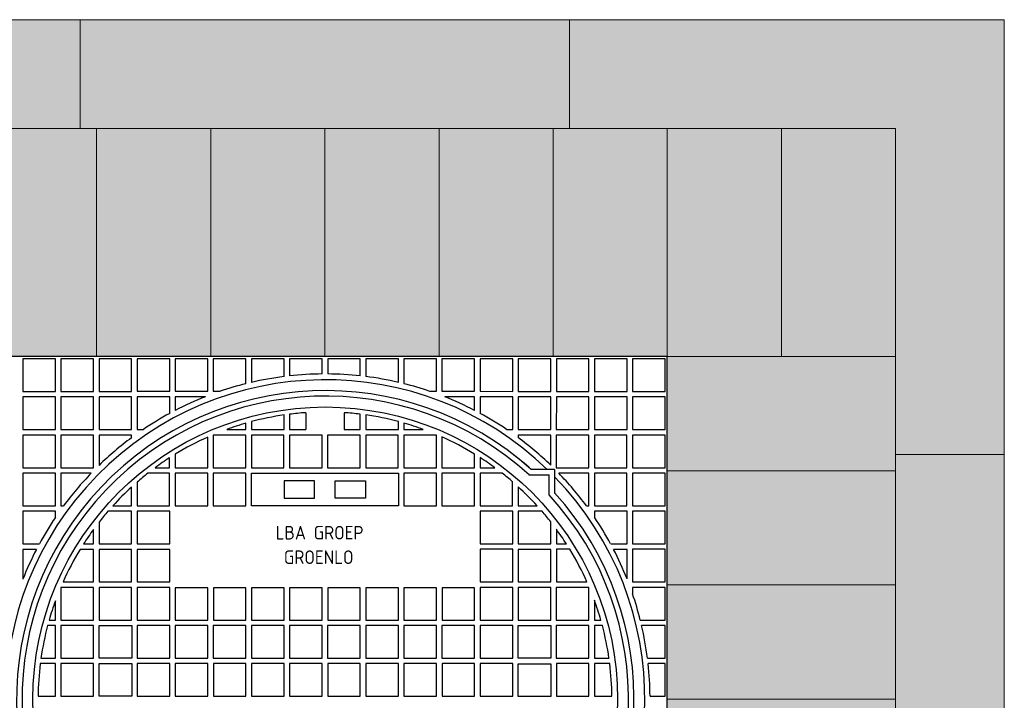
# Model space of a CAD drawing. Header units: metres. Extents: x 207669 to 209690, y 476021 to 477293.
# Tile 43 of 49: x 209334.827 to 209335.733, y 476337.317 to 476337.943. Entities that reach past the tile are written whole.
import ezdxf

# ---------------------------------------------------------------- set-up
doc = ezdxf.new("R2010")
doc.units = ezdxf.units.M
doc.linetypes.add('VH-OPSLUITBAND_100X200', pattern=[16, 8, -2, 4, -2])
doc.layers.get('0').update_dxf_attribs({"linetype": 'CONTINUOUS'})
doc.layers.add('N-WE-RI-PUT_INSPECTIE-SD', color=7, linetype='CONTINUOUS', lineweight=25)
doc.layers.add('N-WE-VH-KANTVERHARDING-GD', color=60, linetype='CONTINUOUS', lineweight=9)
doc.layers.add('N-WE-VH-KANTOPSLUITING_OPSLUITBAND_100X200-AD', color=7, linetype='VH-OPSLUITBAND_100X200', lineweight=35, true_color=0x999999)
doc.layers.add('N-WE-VH-VERHARDING-BSS-AD', color=7, linetype='CONTINUOUS', lineweight=5, true_color=0x8c8c8c)
doc.styles.get("Standard").update_dxf_attribs({"font": 'isocp.shx'})

# ---------------------------------------------------------------- blocks, each defined once
blk = doc.blocks.new('Inspectie put deksel')
at = {"color": 2, "linetype": 'Continuous'}
for p, q in [((0.63, 0.63), (0, 0.63)), ((0.06716, 0.6281), (0.03719, 0.6281)), ((0.03719, 0.6281), (0.03719, 0.59807)), ((0.06716, 0.59807), (0.06716, 0.6281)), ((0.10222, 0.62807), (0.07221, 0.62807)), ((0.07221, 0.62807), (0.07221, 0.59807)), ((0.10221, 0.59807), (0.10222, 0.62807)), ((0.10731, 0.6281), (0.1073, 0.59807)), ((0.13727, 0.62809), (0.10731, 0.6281)), ((0.13727, 0.59806), (0.13727, 0.62809)), ((0.17228, 0.62809), (0.14228, 0.62809)), ((0.14228, 0.62809), (0.14228, 0.59809)), ((0.17228, 0.59809), (0.17228, 0.62809)), ((0.20734, 0.62811), (0.17737, 0.62812)), ((0.17737, 0.62812), (0.17737, 0.59809)), ((0.20733, 0.59808), (0.20734, 0.62811)), ((0.24239, 0.62809), (0.21239, 0.62809)), ((0.21239, 0.62809), (0.21239, 0.59808)), ((0.24239, 0.60509), (0.24239, 0.62809)), ((0.27745, 0.62811), (0.24748, 0.62811)), ((0.24748, 0.62811), (0.24748, 0.60632)), ((0.27745, 0.61169), (0.27745, 0.62811)), ((0.3125, 0.62809), (0.2825, 0.62809)), ((0.2825, 0.62809), (0.2825, 0.61228)), ((0.3125, 0.61406), (0.3125, 0.62809)), ((0.34756, 0.62811), (0.31759, 0.62811)), ((0.31759, 0.62811), (0.31759, 0.61406)), ((0.34756, 0.61231), (0.34756, 0.62811)), ((0.38261, 0.62809), (0.35261, 0.62809)), ((0.35261, 0.62809), (0.35261, 0.61171)), ((0.38261, 0.60636), (0.38261, 0.62809)), ((0.41767, 0.62811), (0.3877, 0.62811)), ((0.3877, 0.62811), (0.3877, 0.60513)), ((0.41767, 0.59808), (0.41767, 0.62811)), ((0.45273, 0.62808), (0.42272, 0.62808)), ((0.42272, 0.62808), (0.42272, 0.59808)), ((0.45272, 0.59808), (0.45273, 0.62808)), ((0.45782, 0.62811), (0.45781, 0.59808)), ((0.48778, 0.6281), (0.45782, 0.62811)), ((0.48778, 0.59807), (0.48778, 0.6281)), ((0.49284, 0.62808), (0.49283, 0.59807)), ((0.52284, 0.62808), (0.49284, 0.62808)), ((0.52284, 0.59807), (0.52284, 0.62808)), ((0.55789, 0.6281), (0.52793, 0.6281)), ((0.52793, 0.6281), (0.52793, 0.59807)), ((0.55789, 0.59807), (0.55789, 0.6281)), ((0.59295, 0.62808), (0.56295, 0.62808)), ((0.56295, 0.62808), (0.56295, 0.59807)), ((0.59295, 0.59807), (0.59295, 0.62808)), ((0.628, 0.6281), (0.59804, 0.6281)), ((0.59804, 0.6281), (0.59804, 0.59807)), ((0.628, 0.59807), (0.628, 0.6281)), ((0.63, 0), (0.63, 0.63)), ((0.03719, 0.59807), (0.06716, 0.59807)), ((0.07221, 0.59807), (0.10221, 0.59807)), ((0.1073, 0.59807), (0.13727, 0.59806)), ((0.14228, 0.59809), (0.17228, 0.59809)), ((0.17737, 0.59809), (0.20733, 0.59808)), ((0.21239, 0.59808), (0.21868, 0.59808)), ((0.41161, 0.59808), (0.41767, 0.59808)), ((0.42272, 0.59808), (0.45272, 0.59808)), ((0.45781, 0.59808), (0.48778, 0.59807)), ((0.49283, 0.59807), (0.52284, 0.59807)), ((0.52793, 0.59807), (0.55789, 0.59807)), ((0.56295, 0.59807), (0.59295, 0.59807)), ((0.59804, 0.59807), (0.628, 0.59807)), ((0.06716, 0.59307), (0.03719, 0.59307)), ((0.03719, 0.59307), (0.03719, 0.56304)), ((0.06716, 0.56304), (0.06716, 0.59307)), ((0.10221, 0.59305), (0.07221, 0.59305)), ((0.07221, 0.59305), (0.07221, 0.56304)), ((0.10221, 0.56304), (0.10221, 0.59305)), ((0.13727, 0.59307), (0.1073, 0.59307)), ((0.1073, 0.59307), (0.1073, 0.56304)), ((0.13727, 0.56304), (0.13727, 0.59307)), ((0.17228, 0.59307), (0.14228, 0.59307)), ((0.14228, 0.59307), (0.14228, 0.56306)), ((0.17228, 0.57773), (0.17228, 0.59307)), ((0.2051, 0.59309), (0.17737, 0.59309)), ((0.17737, 0.59309), (0.17737, 0.58044)), ((0.45272, 0.59306), (0.42524, 0.59306)), ((0.45272, 0.58053), (0.45272, 0.59306)), ((0.48778, 0.59308), (0.45781, 0.59308)), ((0.45781, 0.59308), (0.45781, 0.57783)), ((0.48778, 0.56305), (0.48778, 0.59308)), ((0.52283, 0.59305), (0.49283, 0.59305)), ((0.49283, 0.59305), (0.49283, 0.56305)), ((0.52283, 0.56305), (0.52283, 0.59305)), ((0.52793, 0.59308), (0.52792, 0.56305)), ((0.55789, 0.59308), (0.52793, 0.59308)), ((0.55789, 0.56305), (0.55789, 0.59308)), ((0.56295, 0.59305), (0.56294, 0.56305)), ((0.59295, 0.59305), (0.56295, 0.59305)), ((0.59295, 0.56304), (0.59295, 0.59305)), ((0.628, 0.59307), (0.59804, 0.59307)), ((0.59804, 0.59307), (0.59804, 0.56304)), ((0.628, 0.56304), (0.628, 0.59307)), ((0.27744, 0.56306), (0.27744, 0.57631)), ((0.2825, 0.57699), (0.2825, 0.56306)), ((0.29735, 0.57842), (0.29735, 0.56305)), ((0.33264, 0.57843), (0.33264, 0.56305)), ((0.34756, 0.56305), (0.34756, 0.57702)), ((0.35261, 0.57634), (0.35261, 0.56305)), ((0.03719, 0.56304), (0.06716, 0.56304)), ((0.07221, 0.56304), (0.10221, 0.56304)), ((0.1073, 0.56304), (0.13727, 0.56304)), ((0.14228, 0.56306), (0.1481, 0.56306)), ((0.22475, 0.56306), (0.24239, 0.56306)), ((0.24239, 0.56306), (0.24239, 0.56879)), ((0.24748, 0.5702), (0.24748, 0.56306)), ((0.24748, 0.56306), (0.27744, 0.56306)), ((0.2825, 0.56306), (0.29735, 0.56305)), ((0.33264, 0.56305), (0.34756, 0.56305)), ((0.35261, 0.56305), (0.38261, 0.56305)), ((0.38261, 0.56305), (0.38261, 0.57024)), ((0.3877, 0.56884), (0.3877, 0.56305)), ((0.3877, 0.56305), (0.40553, 0.56305)), ((0.48219, 0.56305), (0.48778, 0.56305)), ((0.49283, 0.56305), (0.52283, 0.56305)), ((0.52792, 0.56305), (0.55789, 0.56305)), ((0.56294, 0.56305), (0.59295, 0.56304)), ((0.59804, 0.56304), (0.628, 0.56304)), ((0.03716, 0.55781), (0.03715, 0.52778)), ((0.06712, 0.55781), (0.03716, 0.55781)), ((0.06712, 0.52778), (0.06712, 0.55781)), ((0.07218, 0.55779), (0.07217, 0.52778)), ((0.10218, 0.55779), (0.07218, 0.55779)), ((0.10218, 0.52778), (0.10218, 0.55779)), ((0.13723, 0.55781), (0.10727, 0.55781)), ((0.10727, 0.55781), (0.10727, 0.52998)), ((0.13723, 0.55538), (0.13723, 0.55781)), ((0.2073, 0.5278), (0.2073, 0.55598)), ((0.24235, 0.55781), (0.21235, 0.55781)), ((0.21235, 0.55781), (0.21235, 0.5278)), ((0.24235, 0.5278), (0.24235, 0.55781)), ((0.27741, 0.55783), (0.24744, 0.55783)), ((0.24744, 0.55783), (0.24744, 0.5278)), ((0.27741, 0.5278), (0.27741, 0.55783)), ((0.31246, 0.5578), (0.28246, 0.5578)), ((0.28246, 0.5578), (0.28246, 0.5278)), ((0.31246, 0.5278), (0.31246, 0.5578)), ((0.34752, 0.55782), (0.31755, 0.55783)), ((0.31755, 0.55783), (0.31755, 0.5278)), ((0.34752, 0.52779), (0.34752, 0.55782)), ((0.38258, 0.5578), (0.35257, 0.5578)), ((0.35257, 0.5578), (0.35257, 0.52779)), ((0.38257, 0.52779), (0.38258, 0.5578)), ((0.38767, 0.55782), (0.38766, 0.52779)), ((0.41763, 0.55782), (0.38767, 0.55782)), ((0.41763, 0.52779), (0.41763, 0.55782)), ((0.42269, 0.55611), (0.42268, 0.52779)), ((0.5228, 0.5578), (0.4928, 0.5578)), ((0.4928, 0.5578), (0.4928, 0.55556)), ((0.5228, 0.53018), (0.5228, 0.5578)), ((0.55785, 0.55782), (0.52789, 0.55782)), ((0.52789, 0.55782), (0.52789, 0.52779)), ((0.55785, 0.52779), (0.55785, 0.55782)), ((0.59291, 0.55779), (0.56291, 0.55779)), ((0.56291, 0.55779), (0.56291, 0.52779)), ((0.59291, 0.52779), (0.59291, 0.55779)), ((0.62796, 0.55781), (0.598, 0.55782)), ((0.598, 0.55782), (0.598, 0.52779)), ((0.62796, 0.52778), (0.62796, 0.55781)), ((0.17224, 0.5278), (0.17224, 0.53699)), ((0.17733, 0.54018), (0.17733, 0.5278)), ((0.45269, 0.52779), (0.45269, 0.54034)), ((0.45778, 0.53715), (0.45778, 0.52779)), ((0.03715, 0.52778), (0.06712, 0.52778)), ((0.07217, 0.52778), (0.10218, 0.52778)), ((0.1589, 0.5278), (0.17224, 0.5278)), ((0.17733, 0.5278), (0.2073, 0.5278)), ((0.21235, 0.5278), (0.24235, 0.5278)), ((0.24744, 0.5278), (0.27741, 0.5278)), ((0.28246, 0.5278), (0.31246, 0.5278)), ((0.31755, 0.5278), (0.34752, 0.52779)), ((0.35257, 0.52779), (0.38257, 0.52779)), ((0.38766, 0.52779), (0.41763, 0.52779)), ((0.42268, 0.52779), (0.45269, 0.52779)), ((0.45778, 0.52779), (0.47139, 0.52779)), ((0.52639, 0.5262), (0.50492, 0.5262)), ((0.52639, 0.5262), (0.50492, 0.5262)), ((0.52639, 0.5262), (0.52639, 0.50423)), ((0.52639, 0.5262), (0.52639, 0.50478)), ((0.52789, 0.52779), (0.55785, 0.52779)), ((0.56291, 0.52779), (0.59291, 0.52779)), ((0.598, 0.52779), (0.62796, 0.52778)), ((0.06712, 0.52279), (0.03715, 0.52279)), ((0.03715, 0.52279), (0.03715, 0.49276)), ((0.06712, 0.49276), (0.06712, 0.52279)), ((0.07217, 0.52276), (0.07217, 0.49276)), ((0.10005, 0.52276), (0.07217, 0.52276)), ((0.17224, 0.52278), (0.15229, 0.52278)), ((0.17224, 0.49277), (0.17224, 0.52278)), ((0.2073, 0.5228), (0.17733, 0.5228)), ((0.17733, 0.5228), (0.17733, 0.49277)), ((0.20729, 0.49277), (0.2073, 0.5228)), ((0.24235, 0.52278), (0.21235, 0.52278)), ((0.21235, 0.52278), (0.21235, 0.49277)), ((0.24235, 0.49277), (0.24235, 0.52278)), ((0.24739, 0.5228), (0.3826, 0.5228)), ((0.24739, 0.49279), (0.24739, 0.5228)), ((0.3826, 0.5228), (0.3826, 0.49279)), ((0.41763, 0.5228), (0.38766, 0.5228)), ((0.38766, 0.5228), (0.38766, 0.49277)), ((0.41763, 0.49277), (0.41763, 0.5228)), ((0.45269, 0.52277), (0.42268, 0.52277)), ((0.42268, 0.52277), (0.42268, 0.49277)), ((0.45268, 0.49276), (0.45269, 0.52277)), ((0.45778, 0.52279), (0.45777, 0.49276)), ((0.47797, 0.52279), (0.45778, 0.52279)), ((0.50249, 0.52119), (0.52138, 0.52119)), ((0.50249, 0.52119), (0.52138, 0.52119)), ((0.52138, 0.50251), (0.52138, 0.52119)), ((0.52138, 0.50251), (0.52138, 0.52119)), ((0.55785, 0.52279), (0.53019, 0.52279)), ((0.55785, 0.49276), (0.55785, 0.52279)), ((0.59291, 0.52277), (0.56291, 0.52277)), ((0.56291, 0.52277), (0.56291, 0.49276)), ((0.59291, 0.49276), (0.59291, 0.52277)), ((0.62796, 0.52279), (0.598, 0.52279)), ((0.598, 0.52279), (0.598, 0.49276)), ((0.62796, 0.49276), (0.62796, 0.52279)), ((0.13723, 0.49275), (0.13723, 0.51004)), ((0.14224, 0.5145), (0.14224, 0.49278)), ((0.30548, 0.51582), (0.27743, 0.51582)), ((0.27743, 0.51582), (0.27743, 0.4998)), ((0.30548, 0.4998), (0.30548, 0.51582)), ((0.32446, 0.49977), (0.32446, 0.51579)), ((0.32446, 0.51579), (0.35251, 0.51579)), ((0.35251, 0.51579), (0.35251, 0.49977)), ((0.48774, 0.49276), (0.48774, 0.51475)), ((0.49279, 0.51026), (0.49279, 0.49276)), ((0.27743, 0.4998), (0.30548, 0.4998)), ((0.35251, 0.49977), (0.32446, 0.49977)), ((0.03715, 0.49276), (0.06712, 0.49276)), ((0.07217, 0.49276), (0.07467, 0.49276)), ((0.11996, 0.49275), (0.13723, 0.49275)), ((0.14224, 0.49278), (0.17224, 0.49277)), ((0.17733, 0.49277), (0.20729, 0.49277)), ((0.21235, 0.49277), (0.24235, 0.49277)), ((0.3826, 0.49279), (0.24739, 0.49279)), ((0.38766, 0.49277), (0.41763, 0.49277)), ((0.42268, 0.49277), (0.45268, 0.49276)), ((0.45777, 0.49276), (0.48774, 0.49276)), ((0.49279, 0.49276), (0.5103, 0.49276)), ((0.5556, 0.49276), (0.55785, 0.49276)), ((0.56291, 0.49276), (0.59291, 0.49276)), ((0.598, 0.49276), (0.62796, 0.49276)), ((0.06716, 0.48773), (0.0372, 0.48773)), ((0.0372, 0.48773), (0.0372, 0.4577)), ((0.06716, 0.48212), (0.06716, 0.48773)), ((0.13728, 0.48773), (0.11551, 0.48773)), ((0.13728, 0.4577), (0.13728, 0.48773)), ((0.17229, 0.48773), (0.14228, 0.48773)), ((0.14228, 0.48773), (0.14228, 0.45772)), ((0.17228, 0.45772), (0.17229, 0.48773)), ((0.48779, 0.48774), (0.45782, 0.48774)), ((0.45782, 0.48774), (0.45782, 0.45771)), ((0.48778, 0.45771), (0.48779, 0.48774)), ((0.49284, 0.48771), (0.49284, 0.45771)), ((0.51478, 0.48771), (0.49284, 0.48771)), ((0.59295, 0.48771), (0.56295, 0.48771)), ((0.56295, 0.48771), (0.56295, 0.48235)), ((0.59295, 0.4577), (0.59295, 0.48771)), ((0.62801, 0.48773), (0.59804, 0.48773)), ((0.59804, 0.48773), (0.59804, 0.4577)), ((0.62801, 0.4577), (0.62801, 0.48773)), ((0.10222, 0.4577), (0.10222, 0.47105)), ((0.10731, 0.47777), (0.10731, 0.4577)), ((0.52284, 0.45771), (0.52284, 0.47792)), ((0.52793, 0.47121), (0.52793, 0.45771)), ((0.0372, 0.4577), (0.05236, 0.4577)), ((0.09306, 0.4577), (0.10222, 0.4577)), ((0.10731, 0.4577), (0.13728, 0.4577)), ((0.14228, 0.45772), (0.17228, 0.45772)), ((0.45782, 0.45771), (0.48778, 0.45771)), ((0.49284, 0.45771), (0.52284, 0.45771)), ((0.52793, 0.45771), (0.53721, 0.45771)), ((0.57791, 0.4577), (0.59295, 0.4577)), ((0.59804, 0.4577), (0.62801, 0.4577)), ((0.04971, 0.4527), (0.0372, 0.4527)), ((0.0372, 0.4527), (0.0372, 0.42526)), ((0.10222, 0.45268), (0.08991, 0.45268)), ((0.10222, 0.42267), (0.10222, 0.45268)), ((0.13727, 0.4527), (0.10731, 0.4527)), ((0.10731, 0.4527), (0.10731, 0.42267)), ((0.13727, 0.42267), (0.13727, 0.4527)), ((0.17228, 0.4527), (0.14228, 0.4527)), ((0.14228, 0.4527), (0.14228, 0.42269)), ((0.17228, 0.42269), (0.17228, 0.4527)), ((0.48778, 0.45271), (0.45782, 0.45271)), ((0.45782, 0.45271), (0.45782, 0.42268)), ((0.48778, 0.42268), (0.48778, 0.45271)), ((0.52284, 0.45269), (0.49284, 0.45269)), ((0.49284, 0.45269), (0.49284, 0.42268)), ((0.52284, 0.42268), (0.52284, 0.45269)), ((0.52793, 0.45271), (0.52793, 0.42268)), ((0.54034, 0.45271), (0.52793, 0.45271)), ((0.59295, 0.45268), (0.58057, 0.45268)), ((0.59295, 0.42557), (0.59295, 0.45268)), ((0.62801, 0.45271), (0.59804, 0.45271)), ((0.59804, 0.45271), (0.59804, 0.42268)), ((0.62801, 0.42268), (0.62801, 0.45271)), ((0.10221, 0.41762), (0.07221, 0.41762)), ((0.07221, 0.41762), (0.07221, 0.38761)), ((0.07414, 0.42267), (0.10222, 0.42267)), ((0.10221, 0.38761), (0.10221, 0.41762)), ((0.13726, 0.41764), (0.1073, 0.41764)), ((0.1073, 0.41764), (0.1073, 0.38761)), ((0.10731, 0.42267), (0.13727, 0.42267)), ((0.13726, 0.38761), (0.13726, 0.41764)), ((0.17227, 0.41764), (0.14227, 0.41764)), ((0.14227, 0.41764), (0.14227, 0.38763)), ((0.14228, 0.42269), (0.17228, 0.42269)), ((0.17227, 0.38763), (0.17227, 0.41764)), ((0.17741, 0.41744), (0.1774, 0.38741)), ((0.20737, 0.41744), (0.17741, 0.41744)), ((0.20737, 0.38741), (0.20737, 0.41744)), ((0.24243, 0.41742), (0.21242, 0.41742)), ((0.21242, 0.41742), (0.21242, 0.38741)), ((0.24243, 0.38741), (0.24243, 0.41742)), ((0.27748, 0.41744), (0.24752, 0.41744)), ((0.24752, 0.41744), (0.24752, 0.38741)), ((0.27748, 0.38741), (0.27748, 0.41744)), ((0.31254, 0.41742), (0.28254, 0.41742)), ((0.28254, 0.41742), (0.28254, 0.38741)), ((0.31254, 0.38741), (0.31254, 0.41742)), ((0.34759, 0.41744), (0.31763, 0.41744)), ((0.31763, 0.41744), (0.31763, 0.38741)), ((0.34759, 0.38741), (0.34759, 0.41744)), ((0.38265, 0.41741), (0.35265, 0.41741)), ((0.35265, 0.41741), (0.35265, 0.38741)), ((0.38265, 0.38741), (0.38265, 0.41741)), ((0.4177, 0.41743), (0.38774, 0.41744)), ((0.38774, 0.41744), (0.38774, 0.38741)), ((0.4177, 0.3874), (0.4177, 0.41743)), ((0.45276, 0.41741), (0.42276, 0.41741)), ((0.42276, 0.41741), (0.42276, 0.3874)), ((0.45276, 0.3874), (0.45276, 0.41741)), ((0.48777, 0.41765), (0.45781, 0.41765)), ((0.45781, 0.41765), (0.45781, 0.38762)), ((0.45782, 0.42268), (0.48778, 0.42268)), ((0.48777, 0.38762), (0.48777, 0.41765)), ((0.52283, 0.41762), (0.49283, 0.41763)), ((0.49283, 0.41763), (0.49283, 0.38762)), ((0.49284, 0.42268), (0.52284, 0.42268)), ((0.52283, 0.38762), (0.52283, 0.41762)), ((0.55788, 0.41765), (0.52792, 0.41765)), ((0.52792, 0.41765), (0.52792, 0.38762)), ((0.52793, 0.42268), (0.55613, 0.42268)), ((0.55788, 0.38762), (0.55788, 0.41765)), ((0.628, 0.41764), (0.59803, 0.41764)), ((0.59803, 0.41764), (0.59803, 0.41182)), ((0.59804, 0.42268), (0.62801, 0.42268)), ((0.62799, 0.38761), (0.628, 0.41764)), ((0.06715, 0.38761), (0.06715, 0.40542)), ((0.56294, 0.40591), (0.56294, 0.38762)), ((0.06715, 0.38261), (0.06, 0.38261)), ((0.06137, 0.38761), (0.06715, 0.38761)), ((0.06715, 0.35258), (0.06715, 0.38261)), ((0.10221, 0.38259), (0.0722, 0.38259)), ((0.0722, 0.38259), (0.0722, 0.35258)), ((0.07221, 0.38761), (0.10221, 0.38761)), ((0.10221, 0.35258), (0.10221, 0.38259)), ((0.10725, 0.38257), (0.13731, 0.38257)), ((0.10725, 0.35251), (0.10725, 0.38257)), ((0.1073, 0.38761), (0.13726, 0.38761)), ((0.13731, 0.38257), (0.13731, 0.35251)), ((0.14227, 0.38763), (0.17227, 0.38763)), ((0.17227, 0.38261), (0.14227, 0.38261)), ((0.14227, 0.38261), (0.14227, 0.35261)), ((0.17227, 0.3526), (0.17227, 0.38261)), ((0.20733, 0.38263), (0.17736, 0.38263)), ((0.17736, 0.38263), (0.17736, 0.3526)), ((0.1774, 0.38741), (0.20737, 0.38741)), ((0.20733, 0.3526), (0.20733, 0.38263)), ((0.24238, 0.38261), (0.21238, 0.38261)), ((0.21238, 0.38261), (0.21238, 0.3526)), ((0.21242, 0.38741), (0.24243, 0.38741)), ((0.24238, 0.3526), (0.24238, 0.38261)), ((0.27744, 0.38263), (0.24747, 0.38263)), ((0.24747, 0.38263), (0.24747, 0.3526)), ((0.24752, 0.38741), (0.27748, 0.38741)), ((0.27744, 0.3526), (0.27744, 0.38263)), ((0.31249, 0.38261), (0.28249, 0.38261)), ((0.28249, 0.38261), (0.28249, 0.3526)), ((0.28254, 0.38741), (0.31254, 0.38741)), ((0.31249, 0.3526), (0.31249, 0.38261)), ((0.34755, 0.38263), (0.31758, 0.38263)), ((0.31758, 0.38263), (0.31758, 0.3526)), ((0.31763, 0.38741), (0.34759, 0.38741)), ((0.34755, 0.3526), (0.34755, 0.38263)), ((0.3826, 0.3826), (0.3526, 0.3826)), ((0.3526, 0.3826), (0.3526, 0.3526)), ((0.35265, 0.38741), (0.38265, 0.38741)), ((0.3826, 0.3526), (0.3826, 0.3826)), ((0.3877, 0.38263), (0.38769, 0.3526)), ((0.41766, 0.38262), (0.3877, 0.38263)), ((0.38774, 0.38741), (0.4177, 0.3874)), ((0.41766, 0.35259), (0.41766, 0.38262)), ((0.45272, 0.3826), (0.42271, 0.3826)), ((0.42271, 0.3826), (0.42271, 0.35259)), ((0.42276, 0.3874), (0.45276, 0.3874)), ((0.45271, 0.35259), (0.45272, 0.3826)), ((0.45781, 0.38762), (0.48777, 0.38762)), ((0.48777, 0.38262), (0.45781, 0.38262)), ((0.45781, 0.38262), (0.45781, 0.35259)), ((0.48777, 0.35259), (0.48777, 0.38262)), ((0.49275, 0.38259), (0.52279, 0.38259)), ((0.49275, 0.35256), (0.49275, 0.38259)), ((0.49283, 0.38762), (0.52283, 0.38762)), ((0.52279, 0.38259), (0.52279, 0.35256)), ((0.52792, 0.38762), (0.55788, 0.38762)), ((0.55788, 0.38262), (0.52792, 0.38262)), ((0.52792, 0.38262), (0.52792, 0.35259)), ((0.55788, 0.35259), (0.55788, 0.38262)), ((0.56294, 0.38762), (0.56889, 0.38762)), ((0.56294, 0.3826), (0.56294, 0.35259)), ((0.57028, 0.3826), (0.56294, 0.3826)), ((0.60518, 0.38761), (0.62799, 0.38761)), ((0.62799, 0.38262), (0.60638, 0.38262)), ((0.62799, 0.35259), (0.62799, 0.38262)), ((0.0672, 0.34756), (0.05322, 0.34756)), ((0.05389, 0.35259), (0.06715, 0.35258)), ((0.06719, 0.31753), (0.0672, 0.34756)), ((0.0722, 0.35258), (0.10221, 0.35258)), ((0.10225, 0.34753), (0.07225, 0.34754)), ((0.07225, 0.34754), (0.07225, 0.31753)), ((0.10225, 0.31753), (0.10225, 0.34753)), ((0.13731, 0.35251), (0.10725, 0.35251)), ((0.10725, 0.34753), (0.13731, 0.34753)), ((0.10725, 0.31747), (0.10725, 0.34753)), ((0.13731, 0.34753), (0.13731, 0.31747)), ((0.14227, 0.35261), (0.17227, 0.3526)), ((0.17232, 0.34756), (0.14231, 0.34756)), ((0.14231, 0.34756), (0.14231, 0.31755)), ((0.17232, 0.31755), (0.17232, 0.34756)), ((0.17736, 0.3526), (0.20733, 0.3526)), ((0.20737, 0.34758), (0.17741, 0.34758)), ((0.17741, 0.34758), (0.17741, 0.31755)), ((0.20737, 0.31755), (0.20737, 0.34758)), ((0.21238, 0.3526), (0.24238, 0.3526)), ((0.24243, 0.34755), (0.21243, 0.34755)), ((0.21243, 0.34755), (0.21243, 0.31755)), ((0.24243, 0.31755), (0.24243, 0.34755)), ((0.24747, 0.3526), (0.27744, 0.3526)), ((0.27748, 0.34757), (0.24752, 0.34758)), ((0.24752, 0.34758), (0.24752, 0.31755)), ((0.27748, 0.31754), (0.27748, 0.34757)), ((0.28249, 0.3526), (0.31249, 0.3526)), ((0.31254, 0.34755), (0.28254, 0.34755)), ((0.28254, 0.34755), (0.28254, 0.31754)), ((0.31254, 0.31754), (0.31254, 0.34755)), ((0.31758, 0.3526), (0.34755, 0.3526)), ((0.34759, 0.34757), (0.31763, 0.34757)), ((0.31763, 0.34757), (0.31763, 0.31754)), ((0.34759, 0.31754), (0.34759, 0.34757)), ((0.3526, 0.3526), (0.3826, 0.3526)), ((0.38265, 0.34755), (0.35265, 0.34755)), ((0.35265, 0.34755), (0.35265, 0.31754)), ((0.38265, 0.31754), (0.38265, 0.34755)), ((0.38769, 0.3526), (0.41766, 0.35259)), ((0.41771, 0.34757), (0.38774, 0.34757)), ((0.38774, 0.34757), (0.38774, 0.31754)), ((0.4177, 0.31754), (0.41771, 0.34757)), ((0.42271, 0.35259), (0.45271, 0.35259)), ((0.45276, 0.34754), (0.42276, 0.34755)), ((0.42276, 0.34755), (0.42276, 0.31754)), ((0.45276, 0.31754), (0.45276, 0.34754)), ((0.45781, 0.35259), (0.48777, 0.35259)), ((0.48782, 0.34757), (0.45785, 0.34757)), ((0.45785, 0.34757), (0.45785, 0.31754)), ((0.48782, 0.31754), (0.48782, 0.34757)), ((0.52279, 0.35256), (0.49275, 0.35256)), ((0.49275, 0.34748), (0.52279, 0.34748)), ((0.49275, 0.31745), (0.49275, 0.34748)), ((0.52279, 0.34748), (0.52279, 0.31745)), ((0.52792, 0.35259), (0.55788, 0.35259)), ((0.55793, 0.34756), (0.52796, 0.34757)), ((0.52796, 0.34757), (0.52796, 0.31754)), ((0.55793, 0.31753), (0.55793, 0.34756)), ((0.56294, 0.35259), (0.57638, 0.35259)), ((0.56298, 0.34754), (0.56298, 0.31753)), ((0.57705, 0.34754), (0.56298, 0.34754)), ((0.61175, 0.35259), (0.62799, 0.35259)), ((0.62804, 0.34756), (0.61234, 0.34756)), ((0.62804, 0.31753), (0.62804, 0.34756)), ((0.05123, 0.31753), (0.06719, 0.31753)), ((0.07225, 0.31753), (0.10225, 0.31753)), ((0.13731, 0.31747), (0.10725, 0.31747)), ((0.14231, 0.31755), (0.17232, 0.31755)), ((0.17741, 0.31755), (0.20737, 0.31755)), ((0.21243, 0.31755), (0.24243, 0.31755)), ((0.24752, 0.31755), (0.27748, 0.31754)), ((0.28254, 0.31754), (0.31254, 0.31754)), ((0.31763, 0.31754), (0.34759, 0.31754)), ((0.35265, 0.31754), (0.38265, 0.31754)), ((0.38774, 0.31754), (0.4177, 0.31754)), ((0.42276, 0.31754), (0.45276, 0.31754)), ((0.45785, 0.31754), (0.48782, 0.31754)), ((0.52279, 0.31745), (0.49275, 0.31745)), ((0.52796, 0.31754), (0.55793, 0.31753)), ((0.56298, 0.31753), (0.57904, 0.31753)), ((0.6141, 0.31753), (0.62804, 0.31753))]:
    blk.add_line(p, q, dxfattribs=at)
blk.add_circle((0.31539, 0.31476), 0.26893, dxfattribs=at)
for centre, radius, start, end in [((0.31539, 0.31476), 0.29397, 45.99482, 44.12964), ((0.31513, 0.3151), 0.29897, 97.24188, 103.07849), ((0.31513, 0.3151), 0.29897, 90.5045, 96.26645), ((0.31513, 0.3151), 0.29897, 83.77417, 89.52895), ((0.31513, 0.3151), 0.29897, 76.95597, 82.79883), ((0.31539, 0.31476), 0.28395, 48.1289, 42.00522), ((0.31513, 0.3151), 0.29897, 104.0821, 108.82155), ((0.31513, 0.3151), 0.29897, 71.17421, 75.95249), ((0.31539, 0.31476), 0.27894, 47.73686, 42.39863), ((0.31513, 0.3151), 0.29897, 111.59381, 117.43841), ((0.31513, 0.3151), 0.29897, 62.59981, 68.38994), ((0.31513, 0.3151), 0.29897, 118.54322, 123.96487), ((0.31513, 0.3151), 0.26392, 98.21032, 104.85345), ((0.31513, 0.3151), 0.26392, 93.86289, 97.10312), ((0.31513, 0.3151), 0.26392, 82.94354, 86.19785), ((0.31513, 0.3151), 0.26392, 75.18647, 81.83645), ((0.31513, 0.3151), 0.29897, 56.03091, 61.49546), ((0.31513, 0.3151), 0.26392, 105.9999, 110.02656), ((0.31513, 0.3151), 0.26392, 69.96921, 74.04028), ((0.31513, 0.3151), 0.29897, 126.51559, 134.04885), ((0.31513, 0.3151), 0.26392, 114.11698, 121.47609), ((0.31513, 0.3151), 0.26392, 58.58801, 65.95118), ((0.31513, 0.3151), 0.29897, 46.00608, 53.54165), ((0.31513, 0.3151), 0.26392, 122.7811, 126.29801), ((0.31513, 0.3151), 0.26392, 53.69776, 57.28399), ((0.31539, 0.31476), 0.28395, 48.1289, 52.91762), ((0.31513, 0.3151), 0.29897, 136.00558, 143.54254), ((0.31513, 0.3151), 0.26392, 128.10056, 130.92797), ((0.31513, 0.3151), 0.26392, 49.15524, 51.90334), ((0.31513, 0.3151), 0.29897, 36.45874, 44.00252), ((0.31513, 0.3151), 0.26392, 132.3832, 137.68945), ((0.31513, 0.3151), 0.26392, 42.31311, 47.68835), ((0.31513, 0.3151), 0.29897, 146.03725, 151.51195), ((0.31513, 0.3151), 0.26392, 139.14805, 141.94818), ((0.31513, 0.3151), 0.26392, 38.093, 40.84772), ((0.31513, 0.3151), 0.29897, 28.48886, 34.01505), ((0.31513, 0.3151), 0.26392, 143.77886, 147.29423), ((0.31513, 0.3151), 0.26392, 32.70752, 36.2643), ((0.31513, 0.3151), 0.29897, 152.59596, 158.37795), ((0.31513, 0.3151), 0.26392, 148.5802, 155.94524), ((0.31513, 0.3151), 0.26392, 24.05603, 31.42733), ((0.31513, 0.3151), 0.29897, 21.68482, 27.39982), ((0.31513, 0.3151), 0.29897, 14.03744, 18.87621), ((0.31513, 0.3151), 0.26392, 159.98766, 164.05215), ((0.31513, 0.3151), 0.26392, 15.94885, 20.12586), ((0.31513, 0.3151), 0.26392, 165.17728, 171.83378), ((0.31513, 0.3151), 0.26392, 8.16706, 14.8185), ((0.31513, 0.3151), 0.29897, 7.20378, 13.05242), ((0.31513, 0.3151), 0.26392, 172.93456, 179.47181), ((0.31513, 0.3151), 0.26392, 0.52898, 7.0612), ((0.31513, 0.3151), 0.29897, 0.4667, 6.23397)]:
    blk.add_arc(centre, radius, start, end, dxfattribs=at)
for s, p in [('LBA GROEP', (0.26978, 0.46175)), ('GROENLO', (0.27734, 0.43922))]:
    blk.add_text(s, height=0.01252, dxfattribs=at).set_placement(p)

msp = doc.modelspace()

# ---------------------------------------------------------------- hatches: boundary and pattern name
at = {"layer": 'N-WE-VH-KANTOPSLUITING_OPSLUITBAND_100X200-AD'}
h = msp.add_hatch(color=256, dxfattribs=at)
h.dxf.hatch_style = 1
h.paths.add_polyline_path([(209334.48253, 476337.94324), (209335.73253, 476337.94324), (209335.73253, 476336.69324), (209334.48253, 476336.69324)])
h.paths.add_polyline_path([(209334.58253, 476337.84324), (209335.63253, 476337.84324), (209335.63253, 476336.79324), (209334.58253, 476336.79324)], flags=16)
at = {"layer": 'N-WE-VH-VERHARDING-BSS-AD'}
h = msp.add_hatch(color=256, dxfattribs=at)
h.dxf.hatch_style = 1
h.paths.add_polyline_path([(209334.79253, 476337.63324), (209335.42253, 476337.63324), (209335.42253, 476337.00324), (209334.79253, 476337.00324)], flags=16)
h.paths.add_polyline_path([(209334.58253, 476337.84324), (209335.63253, 476337.84324), (209335.63253, 476336.79324), (209334.58253, 476336.79324)])

# ---------------------------------------------------------------- linework, layer by layer
at = {"layer": 'N-WE-VH-KANTVERHARDING-GD'}
for points in [[(209334.48253, 476337.94324), (209335.73253, 476337.94324), (209335.73253, 476336.69324), (209334.48253, 476336.69324)], [(209334.58253, 476337.84324), (209335.63253, 476337.84324), (209335.63253, 476336.79324), (209334.58253, 476336.79324)], [(209334.79253, 476337.63324), (209335.42253, 476337.63324), (209335.42253, 476337.00324), (209334.79253, 476337.00324)]]:
    msp.add_lwpolyline(points, close=True, dxfattribs=at)
for points in [[(209334.88253, 476337.94324), (209334.88253, 476337.84324)], [(209335.33253, 476337.94324), (209335.33253, 476337.84324)], [(209334.89753, 476337.63324), (209334.89753, 476337.84324)], [(209335.00253, 476337.63324), (209335.00253, 476337.84324)], [(209335.10753, 476337.63324), (209335.10753, 476337.84324)], [(209335.21253, 476337.63324), (209335.21253, 476337.84324)], [(209335.31753, 476337.63324), (209335.31753, 476337.84324)], [(209335.42253, 476337.63324), (209335.42253, 476337.84324)], [(209335.52753, 476337.63324), (209335.52753, 476337.84324)], [(209335.42253, 476337.63324), (209335.63253, 476337.63324)], [(209335.73253, 476337.54324), (209335.63253, 476337.54324)], [(209335.42253, 476337.52824), (209335.63253, 476337.52824)], [(209335.42253, 476337.42324), (209335.63253, 476337.42324)], [(209335.42253, 476337.31824), (209335.63253, 476337.31824)]]:
    msp.add_lwpolyline(points, dxfattribs=at)

# ---------------------------------------------------------------- block references
at = {"layer": 'N-WE-RI-PUT_INSPECTIE-SD'}
msp.add_blockref('Inspectie put deksel', (209334.79253, 476337.00324), dxfattribs=at)

doc.saveas('drawing.dxf')
